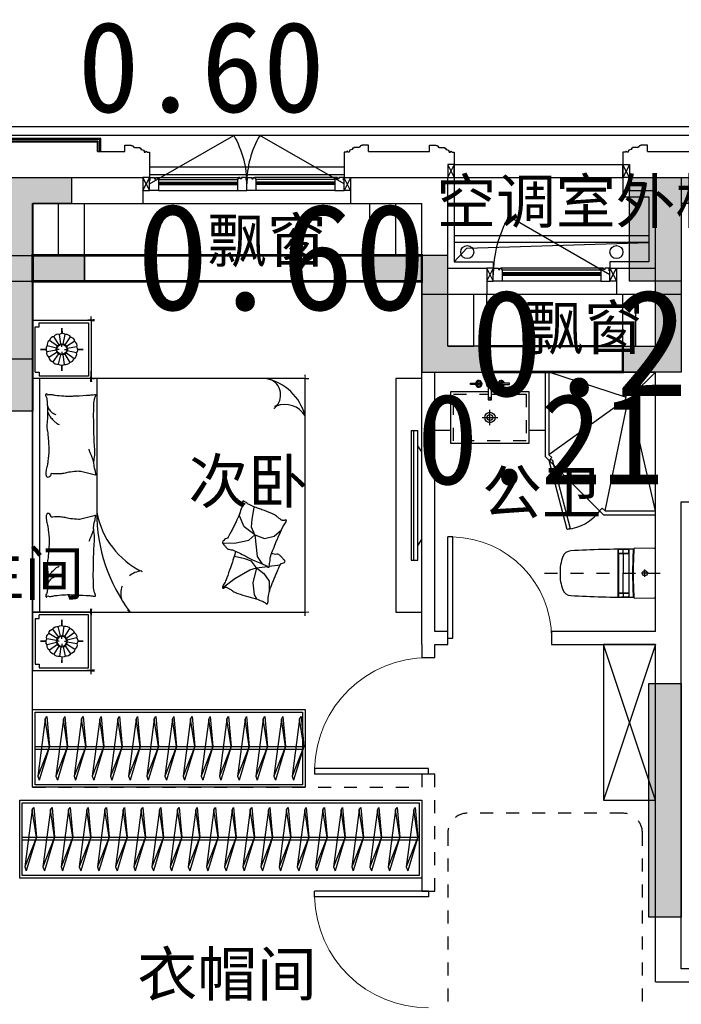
# Model space of a CAD drawing. Header units: millimetres. Extents: x 296296 to 297283, y 219875 to 220035.
# Tile 220 of 256: x 297158.07 to 297163.17, y 220009.91 to 220017.5. Entities that reach past the tile are written whole.
import ezdxf

# ---------------------------------------------------------------- set-up
doc = ezdxf.new("R2010")
doc.units = ezdxf.units.MM
for name, pattern in [('185洋房-边套（报建版）-旧规$0$DASH', [0.35, 0.25, -0.1]), ('185洋房-边套（报建版）-旧规$0$洋房户型$0$_DASH', [0.6, 0.4, -0.2]), ('185洋房-边套（报建版）-旧规$0$洋房户型$0$CONTINOUS', [0]), ('185洋房-边套（报建版）-旧规$0$洋房户型$0$DASH', [0.35, 0.25, -0.1]), ('185洋房-边套（报建版）-旧规$0$洋房户型$0$XU-140-SF-N1$0$DASH', [0.35, 0.25, -0.1]), ('CONTINOUS', [0])]:
    doc.linetypes.add(name, pattern=pattern)
doc.layers.add('$面积结果', color=7, linetype='Continuous')
doc.layers.add('面校面积', color=1, linetype='CONTINOUS', lineweight=0)
doc.layers.add('面积-基底-基底-1', color=11, linetype='Continuous', lineweight=0)
doc.styles.add('dw', font='simhei.ttf')
doc.styles.get("Standard").update_dxf_attribs({"font": 'arial.ttf'})

# ---------------------------------------------------------------- blocks, each defined once
blk = doc.blocks.new('wy53eu64i765i57i78i')
for points in [[(957174.9, 192758.4), (957174.9, 191458.4), (956724.9, 191458.4), (956724.9, 191658.4), (956974.9, 191658.4), (956974.9, 192958.4), (957574.9, 192958.4), (957574.9, 192758.4)], [(952174.9, 192158.4), (952174.9, 191558.4), (951774.9, 191558.4), (951774.9, 191758.4), (951974.9, 191758.4), (951974.9, 192358.4), (952574.9, 192358.4), (952574.9, 192158.4)], [(955174.9, 192158.4), (955174.9, 191458.4), (955674.9, 191458.4), (955674.9, 191658.4), (955374.9, 191658.4), (955374.9, 192358.4), (954774.9, 192358.4), (954774.9, 192158.4)]]:
    blk.add_hatch(color=253).paths.add_polyline_path(points)
blk.add_hatch(color=253).paths.add_polyline_path([(957174.9, 189058.4), (957174.9, 187258.4), (956924.9, 187258.4), (956924.9, 189058.4)], flags=0)
at = {"color": 253}
for points in [[(957174.9, 192758.4), (957174.9, 191458.4), (956724.9, 191458.4), (956724.9, 191658.4), (956974.9, 191658.4), (956974.9, 192958.4), (957574.9, 192958.4), (957574.9, 192758.4), (957174.9, 192758.4)], [(952174.9, 192158.4), (952174.9, 191558.4), (951774.9, 191558.4), (951774.9, 191758.4), (951974.9, 191758.4), (951974.9, 192358.4), (952574.9, 192358.4), (952574.9, 192158.4), (952174.9, 192158.4)], [(955174.9, 192158.4), (955174.9, 191458.4), (955674.9, 191458.4), (955674.9, 191658.4), (955374.9, 191658.4), (955374.9, 192358.4), (954774.9, 192358.4), (954774.9, 192158.4), (955174.9, 192158.4)], [(957174.9, 189058.4), (957174.9, 187258.4), (956924.9, 187258.4), (956924.9, 189058.4), (957174.9, 189058.4)]]:
    blk.add_lwpolyline(points, close=True, dxfattribs=at)
blk = doc.blocks.new('sayea5yuteaytuytrauyt')
h = blk.add_hatch()
h.set_pattern_fill('钢筋混凝土', color=253, scale=100)
h.set_pattern_definition([(45, (0, 0), (-176.776695, 176.776695), []), (50, (0, 0), (717.26018, -62.75213), [75, -825]), (355, (0, 0), (-138.75133, 752.19213), [60, -660]), (100.4514, (59.8, -5.2), (578.5094, 689.43954), [63.7402, -701.1421]), (46.1842, (0, 200), (1067.24105, -165.519), [112.5, -1237.5]), (96.6356, (88.9, 186.2), (934.6627, 974.1179), [95.6103, -1051.713]), (351.1842, (0, 200), (934.662, 974.1186), [90, -990]), (21, (100, 150), (596.90705, -402.6189), [75, -825]), (326, (100, 150), (243.31533, 725.15005), [60, -660]), (71.4514, (149.74, 116.45), (840.22263, 322.5305), [63.7402, -701.1421]), (37.5, (0, 0), (12.159855, 332.893854), [0, -652, 0, -670, 0, -662.5]), (7.5, (0, 0), (263.06954, 394.41171), [0, -382, 0, -637, 0, -252.5]), (327.5, (-223, 0), (533.822436, -22.55487), [0, -250, 0, -780, 0, -1035]), (317.5, (-323, 0), (583.18617, 100.10498), [0, -325, 0, -518, 0, -735])])
h.paths.add_polyline_path([(1007424.9, 89058.4), (1007424.9, 87258.4), (1007174.9, 87258.4), (1007174.9, 89058.4)])
h.paths.add_polyline_path([(1021574.9, 89058.4), (1021574.9, 87258.4), (1021324.9, 87258.4), (1021324.9, 89058.4)])
h.paths.add_polyline_path([(989374.9, 89058.4), (989374.9, 87258.4), (989124.9, 87258.4), (989124.9, 89058.4)])
h.paths.add_polyline_path([(1039624.9, 89058.4), (1039624.9, 87258.4), (1039374.9, 87258.4), (1039374.9, 89058.4)])
h.paths.add_polyline_path([(1014474.9, 87858.4), (1014474.9, 84858.4), (1014274.9, 84858.4), (1014274.9, 87858.4)])
h.paths.add_polyline_path([(1044574.9, 92958.4), (1044574.9, 91158.4), (1044374.9, 91158.4), (1044374.9, 92758.4), (1044074.9, 92758.4), (1044074.9, 92958.4)])
h.paths.add_polyline_path([(984374.9, 92758.4), (984374.9, 91158.4), (984174.9, 91158.4), (984174.9, 92958.4), (984674.9, 92958.4), (984674.9, 92758.4)])
h.paths.add_polyline_path([(1027974.9, 92758.4), (1027974.9, 91258.4), (1027774.9, 91258.4), (1027774.9, 92958.4), (1028324.9, 92958.4), (1028324.9, 92758.4)])
h.paths.add_polyline_path([(1000974.9, 92958.4), (1000974.9, 91258.4), (1000774.9, 91258.4), (1000774.9, 92758.4), (1000424.9, 92758.4), (1000424.9, 92958.4)])
h.paths.add_polyline_path([(1033174.9, 92958.4), (1033174.9, 91258.4), (1032974.9, 91258.4), (1032974.9, 92758.4), (1032624.9, 92758.4), (1032624.9, 92958.4)])
h.paths.add_polyline_path([(995774.9, 92758.4), (995774.9, 91258.4), (995574.9, 91258.4), (995574.9, 92958.4), (996124.9, 92958.4), (996124.9, 92758.4)])
h.paths.add_polyline_path([(1014874.9, 80258.4), (1014874.9, 80058.4), (1014274.9, 80058.4), (1014274.9, 81858.4), (1014474.9, 81858.4), (1014474.9, 80258.4)])
h.paths.add_polyline_path([(1046674.9, 92358.4), (1046674.9, 90658.4), (1046474.9, 90658.4), (1046474.9, 92158.4), (1046024.9, 92158.4), (1046024.9, 92358.4)])
h.paths.add_polyline_path([(982274.9, 92158.4), (982274.9, 90658.4), (982074.9, 90658.4), (982074.9, 92358.4), (982724.9, 92358.4), (982724.9, 92158.4)])
h.paths.add_polyline_path([(1042874.9, 80058.4), (1042874.9, 79458.4), (1042074.9, 79458.4), (1042074.9, 79658.4), (1042674.9, 79658.4), (1042674.9, 80258.4), (1043624.9, 80258.4), (1043624.9, 80058.4)])
h.paths.add_polyline_path([(1010674.9, 80058.4), (1010674.9, 79458.4), (1009874.9, 79458.4), (1009874.9, 79658.4), (1010474.9, 79658.4), (1010474.9, 80258.4), (1011424.9, 80258.4), (1011424.9, 80058.4)])
h.paths.add_polyline_path([(1018874.9, 79658.4), (1018874.9, 79458.4), (1018074.9, 79458.4), (1018074.9, 80058.4), (1017324.9, 80058.4), (1017324.9, 80258.4), (1018274.9, 80258.4), (1018274.9, 79658.4)])
h.paths.add_polyline_path([(986674.9, 79658.4), (986674.9, 79458.4), (985874.9, 79458.4), (985874.9, 80058.4), (985124.9, 80058.4), (985124.9, 80258.4), (986074.9, 80258.4), (986074.9, 79658.4)])
h.paths.add_polyline_path([(1016574.9, 92758.4), (1016574.9, 91158.4), (1016374.9, 91158.4), (1016374.9, 92158.4), (1016074.9, 92158.4), (1016074.9, 92358.4), (1016374.9, 92358.4), (1016374.9, 92958.4), (1016874.9, 92958.4), (1016874.9, 92758.4)])
h.paths.add_polyline_path([(1012374.9, 92158.4), (1012374.9, 91158.4), (1012174.9, 91158.4), (1012174.9, 92758.4), (1011874.9, 92758.4), (1011874.9, 92958.4), (1012374.9, 92958.4), (1012374.9, 92358.4), (1012674.9, 92358.4), (1012674.9, 92158.4)])
h.paths.add_polyline_path([(1031699.9, 87258.4), (1031699.9, 86658.4), (1029249.9, 86658.4), (1029249.9, 87258.4), (1029449.9, 87258.4), (1029449.9, 86858.4), (1031499.9, 86858.4), (1031499.9, 87258.4)])
h.paths.add_polyline_path([(999499.9, 87258.4), (999499.9, 86658.4), (997049.9, 86658.4), (997049.9, 87258.4), (997249.9, 87258.4), (997249.9, 86858.4), (999299.9, 86858.4), (999299.9, 87258.4)])
h.paths.add_polyline_path([(1029449.9, 89158.4), (1029449.9, 88743.4), (1029249.9, 88743.4), (1029249.9, 89358.4), (1031699.9, 89358.4), (1031699.9, 88743.4), (1031499.9, 88743.4), (1031499.9, 89158.4)])
h.paths.add_polyline_path([(999499.9, 89358.4), (999499.9, 88743.4), (999299.9, 88743.4), (999299.9, 89158.4), (997249.9, 89158.4), (997249.9, 88743.4), (997049.9, 88743.4), (997049.9, 89358.4)])
h.paths.add_polyline_path([(1026174.8, 92958.4), (1026174.8, 90058.4), (1025974.8, 90058.4), (1025974.8, 92758.4), (1025574.9, 92758.4), (1025574.9, 92958.4)])
h.paths.add_polyline_path([(1002774.9, 92758.4), (1002774.9, 90058.4), (1002574.9, 90058.4), (1002574.9, 92958.4), (1003174.9, 92958.4), (1003174.9, 92758.4)])
h.paths.add_polyline_path([(993974.9, 92958.4), (993974.9, 90058.4), (993774.9, 90058.4), (993774.9, 92758.4), (993374.9, 92758.4), (993374.9, 92958.4)])
h.paths.add_polyline_path([(1034974.9, 92758.4), (1034974.9, 90058.4), (1034774.9, 90058.4), (1034774.9, 92958.4), (1035374.9, 92958.4), (1035374.9, 92758.4)])
h.paths.add_polyline_path([(1046674.9, 83408.4), (1046674.9, 80058.4), (1046074.9, 80058.4), (1046074.9, 80258.4), (1046474.9, 80258.4), (1046474.9, 83408.4)])
h.paths.add_polyline_path([(982674.9, 80258.4), (982674.9, 80058.4), (982074.9, 80058.4), (982074.9, 83408.4), (982274.9, 83408.4), (982274.9, 80258.4)])
h.paths.add_polyline_path([(1001674.9, 89358.4), (1001674.9, 86658.4), (1001474.9, 86658.4), (1001474.9, 89158.4), (1000774.9, 89158.4), (1000774.9, 89358.4)])
h.paths.add_polyline_path([(1027274.9, 89158.4), (1027274.9, 86658.4), (1027074.9, 86658.4), (1027074.9, 89358.4), (1027974.9, 89358.4), (1027974.9, 89158.4)])
h.paths.add_polyline_path([(995074.9, 89158.4), (995074.9, 86658.4), (994874.9, 86658.4), (994874.9, 89358.4), (995774.9, 89358.4), (995774.9, 89158.4)])
h.paths.add_polyline_path([(1033874.9, 89358.4), (1033874.9, 86658.4), (1033674.9, 86658.4), (1033674.9, 89158.4), (1032974.9, 89158.4), (1032974.9, 89358.4)])
h.paths.add_polyline_path([(989374.9, 92958.4), (989374.9, 92158.4), (988974.9, 92158.4), (988974.9, 92958.4)])
h.paths.add_polyline_path([(1007574.9, 92958.4), (1007574.9, 92158.4), (1007174.9, 92158.4), (1007174.9, 92958.4)])
h.paths.add_polyline_path([(995074.9, 79658.4), (995074.9, 79258.4), (994374.9, 79258.4), (994374.9, 79658.4)])
h.paths.add_polyline_path([(1002174.9, 79658.4), (1002174.9, 79258.4), (1001474.9, 79258.4), (1001474.9, 79658.4)])
h.paths.add_polyline_path([(1027274.9, 79658.4), (1027274.9, 79258.4), (1026574.9, 79258.4), (1026574.9, 79658.4)])
h.paths.add_polyline_path([(1034374.9, 79658.4), (1034374.9, 79258.4), (1033674.9, 79258.4), (1033674.9, 79658.4)])
h.paths.add_polyline_path([(1039774.9, 92958.4), (1039774.9, 92158.4), (1039374.9, 92158.4), (1039374.9, 92958.4)])
h.paths.add_polyline_path([(1021574.9, 92958.4), (1021574.9, 92158.4), (1021174.9, 92158.4), (1021174.9, 92958.4)])
at = {"color": 253}
for points in [[(984374.9, 92758.4), (984374.9, 91158.4), (984174.9, 91158.4), (984174.9, 92958.4), (984674.9, 92958.4), (984674.9, 92758.4), (984374.9, 92758.4)], [(989374.9, 92958.4), (989374.9, 92158.4), (988974.9, 92158.4), (988974.9, 92958.4), (989374.9, 92958.4)], [(989374.9, 89058.4), (989374.9, 87258.4), (989124.9, 87258.4), (989124.9, 89058.4), (989374.9, 89058.4)]]:
    blk.add_lwpolyline(points, close=True, dxfattribs=at)
blk = doc.blocks.new('4uyh5uj6kj67j75rykjtuk7tsik76ykj')
at = {"color": 253}
for s, p in [('空调室外机搁板', (812487.6, 434606.4)), ('飘窗', (810721, 434306)), ('飘窗', (813164.5, 433632.5)), ('次卧', (810575.5, 432449)), ('公卫', (812839.5, 432366.1)), ('主卫生间', (807931, 431740)), ('衣帽间', (810183, 428650))]:
    blk.add_text(s, height=337.59, dxfattribs=at).set_placement(p)
blk = doc.blocks.new('185洋房-边套（报建版）-旧规$0$洋房户型$0$11A$C643C1FD2')
at = {"color": 253}
for points in [[(28, 342.7, -0.263368), (0.1, 361.5, -0.494818), (9.2, 380.2, -0.049225), (26.9, 382, -0.036831), (50.5, 380.2, -0.031893), (88.5, 372.1, 0.035782), (122.4, 365.1, 0.032941), (212.1, 359.2, 0.026564), (323.3, 365.1, 0.017905), (360.8, 370.4, -0.033397), (381, 372.7, -0.03204), (418.1, 372, 0.018442), (482.4, 368.9, 0.010837), (547.2, 369.7, 0.014624), (595.1, 372.7, 0.111249), (617.7, 380, -0.153708), (634.6, 384, -0.076444), (642, 382.2, -0.215512), (643.9, 380.2, -0.585858), (641.3, 377.2, 0.363489), (636.4, 374.6, 0.191716), (636.4, 363, -0.129675), (638.3, 346.4, -0.01735), (635.3, 329.6, 0.019326), (632.7, 314.5, 0.018818), (626.1, 246.1, 0.021828), (625.2, 186.9, 0.006204), (626.5, 153.1, 0.001963), (632.7, 46.2, 0.028341), (636.9, 10, -0.117014), (636.4, 1.1, -0.36606), (635, 0.2, -0.03973), (621.4, 3, -0.048309), (607.7, 8.5, 0.062981), (597, 12.4, 0.04058), (573.6, 15.8, 0.014345), (506.9, 18, 0.005484), (381.4, 17.3, 0.007153), (285.3, 14.3, 0.008762), (242.7, 11.6, -0.008153), (197, 8.6, -0.06251), (139.9, 13, 0.078669), (94.3, 15.1, 0.047825), (71.9, 10.4, -0.034494), (41.1, 3, -0.023571), (15.8, 0, -0.510228), (14.9, 1.1), (22.4, 31.2), (43, 113.7, 0.073041), (45, 133.3, 0.023305), (39.3, 194.4, 0.018299), (35.2, 217.3, -0.01097), (27.9, 255.3, -0.042281), (24.9, 289.6, -0.027201), (27.9, 343)], [(501.9, 368.9, 0.027842), (478.1, 358.3, 0.048685), (465.5, 350.2, 0.023666), (437.6, 325.8, 0.031223), (418.6, 305.1, 0.046801), (413.5, 297.5, 0.023191), (405.5, 280.7)], [(583.8, 374.6, 0.088153), (549.3, 371, 0.088153), (518.1, 355.8, 0.077547), (496.5, 334.2, 0.077547), (482.4, 307)], [(118.4, 15.8, 0.009729), (145.7, 24.8, 0.009729), (172.6, 34.9, 0.007971), (194.3, 44, 0.007971), (215.8, 53.7)]]:
    blk.add_lwpolyline(points, format="xyb", dxfattribs=at)
blk = doc.blocks.new('185洋房-边套（报建版）-旧规$0$洋房户型$0$11A$C5A527934')
at = {"color": 253}
for p, q in [((122.8, 492.3), (194, 398.8)), ((469.1, 493.2), (467.3, 399.6)), ((194, 398.8), (261.6, 281.4)), ((347, 320.5), (364.8, 400.5)), ((467.3, 399.6), (490.5, 289.8)), ((329.2, 269), (347, 320.5)), ((530.8, 243.4), (592.7, 326.9)), ((592.7, 326.9), (677.8, 361)), ((677.8, 361), (699.5, 357.9)), ((69.5, 247.7), (37.1, 229.6)), ((162, 260.1), (69.5, 247.7)), ((277.7, 231.7), (162, 260.1)), ((277.7, 231.7), (233.2, 174.8)), ((261.6, 281.4), (277.7, 231.7)), ((277.7, 231.7), (329.2, 269)), ((277.7, 231.7), (288.3, 147)), ((530.8, 243.4), (363.6, 226.4)), ((490.5, 289.8), (530.8, 243.4)), ((530.8, 243.4), (502.9, 169.1)), ((530.8, 243.4), (591.1, 268.1)), ((591.1, 268.1), (653.1, 265)), ((653.1, 265), (741.3, 249.6)), ((741.3, 249.6), (744.3, 243.8)), ((233.2, 174.8), (174.5, 132.1)), ((318.7, 193.9), (307.8, 186.1)), ((363.6, 226.4), (318.7, 193.9)), ((502.9, 169.1), (521.5, 94.8)), ((174.5, 132.1), (90.9, 132.1)), ((289.9, 133.7), (300.6, 48.6)), ((521.5, 94.8), (569.7, 38.5))]:
    blk.add_line(p, q, dxfattribs=at)
blk.add_lwpolyline([(405, 391.5, -0.025626), (394.6, 394, -0.0108), (278.2, 431.5, -0.00456), (199.4, 459.6, -0.01125), (167.9, 471.9, -0.069394), (150.9, 482, 0.079756), (136, 490.4, 0.106399), (122.8, 492.3, 0.328642), (119.2, 489.3, 0.299547), (121.3, 483.4, -0.189917), (126.3, 475.5, -0.033518), (127.3, 466.2, -0.075627), (126.9, 462.1, -0.053489), (124.2, 455.1, -0.017838), (113.3, 435.3, -0.038394), (97.8, 413.4, 0.059529), (88.5, 398.9, 0.035943), (79, 375.3, 0.011245), (55.9, 297.6, 0.006203), (46.6, 262, -0.010783), (41.1, 241.6, -0.019485), (37.1, 229.6, -0.005062), (19.4, 184.4, -0.101392), (4.4, 161.7, 0.223768), (0, 149.6, 0.25558), (2.8, 145.5, 0.081563), (16.9, 140.9, 0.071805), (32.3, 140.8, -0.069985), (48.1, 140.7, -0.03546), (101.7, 129, -0.029432), (163.8, 106.8, -0.001554), (193.8, 93.8, 0.00152), (224.5, 80.6, 0.004735), (256.2, 67.5, -0.00382), (295.6, 51.2, -0.296001), (315.3, 22.1, 0.649774), (334.6, 14, 0.02319), (338.7, 18.2, -0.0288), (342, 21.5, -0.005727), (347.9, 26.7, 0.004358), (355.7, 33.5, 0.027528), (371, 48.7, 0.046214), (378.7, 59, 0.194121), (381.2, 74, -0.133719), (382.3, 95.6, -0.005779), (389, 115.4, -0.008882)], format="xyb", dxfattribs=at)
blk.add_lwpolyline([(770.3, 299.1, 0.101392), (787, 320.6, -0.223768), (792.3, 332.3, -0.25558), (789.8, 336.7, -0.081563), (776.1, 342.3, -0.071805), (760.8, 343.6, 0.069985), (745, 344.9, 0.03546), (692.5, 360.6, 0.029432), (632.3, 387.6, 0.001554), (603.3, 402.8, -0.00152), (573.8, 418.3, -0.004735), (543.1, 433.8, 0.00382), (505.1, 453.1, 0.296001), (487.7, 483.6, 0.265444), (469.1, 493.2, -0.02319), (464.7, 489.3, 0.0288), (461.2, 486.3, 0.005727), (454.9, 481.5, -0.004358), (446.6, 475.3, -0.027528), (430.1, 461.4, -0.046214), (421.7, 451.7, -0.194121), (418, 436.9, 0.133719), (415.3, 415.4, 0.011505), (398.6, 377.3, 0.008882), (374.9, 328.9, 0.012426), (341.4, 267.4, -0.033612), (330, 244.1), (309.3, 193.4), (293.3, 154.3, 0.224341), (280.3, 142.3, -0.722772), (280.1, 134.4, -0.103513), (283.5, 133.9, 0.053465), (290, 133.7, 0.030109), (310.7, 129.5, -0.031436), (330.6, 125.5, -0.05324), (344.2, 125.2, 0.05518), (357.4, 124.8, 0.056271), (380.1, 118.8, 0.0108), (493.3, 72.6, 0.00456), (569.7, 38.5, 0.01125), (600.2, 23.8, 0.069394), (616.3, 12.5, -0.079756), (630.6, 2.9, -0.106399), (643.6, 0, -0.328642), (647.5, 2.8, -0.299547), (645.8, 8.8, 0.189917), (641.5, 17.1, 0.033518), (641.1, 26.4, 0.075627), (641.8, 30.4, 0.053489), (645, 37.3, 0.017838), (657.4, 56.2, 0.038394), (674.5, 76.8, -0.059529), (685, 90.5, -0.035943), (696.3, 113.3, -0.011245), (725.3, 189, -0.006203), (737.2, 223.8, 0.010783), (744.3, 243.8, 0.019485), (749.2, 255.4, 0.005062)], format="xyb", close=True, dxfattribs=at)
blk = doc.blocks.new('185洋房-边套（报建版）-旧规$0$洋房户型$0$11cdx床头灯2.0')
at = {"color": 253}
for p, q in [((0, 122), (0, 164.8)), ((-22.4, 36.6), (-61.2, 100)), ((-6.7, 42.3), (-18.3, 115.8)), ((10, 41.7), (27.5, 114)), ((25.2, 34.7), (69, 94.8)), ((-122, 0), (-164.8, 0)), ((-41.7, 10), (-114, 27.5)), ((-34.7, 25.2), (-94.8, 69)), ((-19.5, 0), (-38.2, 0)), ((0, 19.5), (0, 38.2)), ((19.5, 0), (38.2, 0)), ((36.6, 22.4), (100, 61.2)), ((42.3, 6.7), (115.8, 18.3)), ((122, 0), (164.8, 0)), ((-42.3, -6.7), (-115.8, -18.3)), ((-36.6, -22.4), (-100, -61.2)), ((-25.2, -34.7), (-69, -94.8)), ((-27.3, -114.1), (-10, -41.7)), ((0, -19.5), (0, -38.2)), ((18.7, -113.9), (7, -42.3)), ((62.6, -99.2), (22.9, -36.2)), ((34.7, -25.2), (96, -67.3)), ((41.7, -10), (114.4, -25.8)), ((0, -122), (0, -164.8))]:
    blk.add_line(p, q, dxfattribs=at)
for points in [[(0, 164.8), (0, 122)], [(-164.8, 0), (-122, 0)], [(164.8, 0), (122.1, -1.7)], [(0, -164.8), (0, -122)]]:
    blk.add_lwpolyline(points, dxfattribs=at)
for radius in [42.9, 38.2]:
    blk.add_circle((0, 0), radius, dxfattribs=at)
for centre, start, end in [((-55.7, 60.3), 97.98094, 167.5445), ((-28.3, 77.1), 75.48094, 145.0445), ((3.3, 82), 52.98094, 122.5445), ((34.5, 74.5), 30.48094, 100.0445), ((60.3, 55.7), 7.98094, 77.5445), ((-82, 3.3), 142.98094, 212.5445), ((-74.5, 34.5), 120.48094, 190.0445), ((77.1, 28.3), 345.48094, 55.0445), ((82, -3.3), 322.98094, 32.5445), ((-77.1, -28.3), 165.48094, 235.0445), ((-60.3, -55.7), 187.98094, 257.5445), ((55.7, -60.3), 277.98094, 347.5445), ((74.5, -34.5), 300.48094, 10.0445), ((-34.5, -74.5), 210.48094, 280.0445), ((-3.3, -82), 232.98094, 302.5445), ((28.3, -77.1), 255.48094, 325.0445)]:
    blk.add_arc(centre, 40.1, start, end, dxfattribs=at)
blk = doc.blocks.new('*U1093')
at = {"color": 253}
for p, q in [((-900, 0), (-1350, 0)), ((-1350, 0), (-1350, -450)), ((-1350, 0), (1350, 0)), ((900, 0), (-900, 0)), ((-900, 0), (-900, -2100)), ((-900, -450), (-900, 0)), ((900, -2100), (900, 0)), ((900, -450), (900, 0)), ((900, 0), (1350, 0)), ((1350, 0), (1350, -450)), ((-1330, -50), (-1330, -430)), ((-920, -430), (-920, -50)), ((900, -52.4), (-900, -52.4)), ((920, -430), (920, -50)), ((1330, -50), (1330, -430)), ((-1350, -450), (-900, -450)), ((-1330, -430), (-920, -430)), ((1350, -450), (900, -450)), ((1330, -430), (920, -430)), ((-900, -2100), (900, -2100))]:
    blk.add_line(p, q, dxfattribs=at)
at = {"color": 253, "linetype": '185洋房-边套（报建版）-旧规$0$洋房户型$0$CONTINOUS', "ltscale": 2.5}
blk.add_line((900, -494.1), (-129.6, -493.7), dxfattribs=at)
at = {"color": 253}
for points in [[(-1300, -20), (-1300, -50), (-1330, -50)], [(-950, -20), (-1300, -20)], [(-950, -20), (-950, -50), (-920, -50)], [(950, -20), (950, -50), (920, -50)], [(950, -20), (1300, -20)], [(1300, -20), (1300, -50), (1330, -50)]]:
    blk.add_lwpolyline(points, dxfattribs=at)
for points in [[(-1350, -332.6, 0, 18, 0), (-1350, -478.5, 10, 10, 0)], [(-900, -349.7, 0, 10, 0), (-900, -477.7, 10, 10, 0)], [(900, -349.7, 0, 10, 0), (900, -477.7, 10, 10, 0)], [(1350, -332.6, 0, 18, 0), (1350, -478.5, 10, 10, 0)], [(-1380.6, -450, 10, 0, 0), (-1202.9, -450, 10, 10, 0)], [(-873.3, -450, 18, 0, 0), (-1032.5, -450, 10, 10, 0)], [(873.3, -450, 18, 0, 0), (1032.5, -450, 10, 10, 0)], [(1380.6, -450, 10, 0, 0), (1202.9, -450, 10, 10, 0)], [(668.5, -1859, 10, 0, 0.374242), (834.4, -1895.4, 10, 10, -2.21586)], [(686.1, -1863.7, 10, 0, -0.177019), (693.3, -1995.7, 10, 10, 2.21586)], [(900, -1958.5, 0, 10, 0), (900, -2130, 10, 10, 0)], [(-900, -2005.4, 0, 10, 0), (-900, -2130, 10, 10, 0)], [(-658.3, -2100, 0, 10, 0), (-930, -2100, 10, 10, 0)], [(775.4, -2100, 0, 10, 0), (930, -2100, 10, 10, 0)]]:
    blk.add_lwpolyline(points, format="xyseb", dxfattribs=at)
at = {"color": 253, "linetype": '185洋房-边套（报建版）-旧规$0$洋房户型$0$CONTINOUS', "ltscale": 2.5}
for centre, radius, start, end in [((-128.9, -1775.7), 1282, 90.03486, 126.97703), ((-10.6, -1124.5), 642, 100.68461, 154.07892), ((515.9, -1720.7), 391.6, 284.35656, 348.69827), ((773.9, -1781.8), 129.7, 228.54501, 346.43867), ((519.2, -1944.9), 181.3, 301.18333, 22.20619)]:
    blk.add_arc(centre, radius, start, end, dxfattribs=at)
at = {"color": 253, "linetype": '185洋房-边套（报建版）-旧规$0$洋房户型$0$XU-140-SF-N1$0$DASH', "ltscale": 2.5}
blk.add_arc((-757.9, -855.2), 175.9, 5.18841, 143.87868, dxfattribs=at)
at = {"color": 253, "xscale": -1}
for name, p in [('185洋房-边套（报建版）-旧规$0$洋房户型$0$11cdx床头灯2.0', (-1125, -225)), ('185洋房-边套（报建版）-旧规$0$洋房户型$0$11A$C643C1FD2', (-140.3, -485.7))]:
    blk.add_blockref(name, p, dxfattribs=at)
at = {"color": 253}
for name, p in [('185洋房-边套（报建版）-旧规$0$洋房户型$0$11cdx床头灯2.0', (1125, -225)), ('185洋房-边套（报建版）-旧规$0$洋房户型$0$11A$C643C1FD2', (140.3, -485.7)), ('185洋房-边套（报建版）-旧规$0$洋房户型$0$11A$C5A527934', (-835.6, -1956.2))]:
    blk.add_blockref(name, p, dxfattribs=at)
blk = doc.blocks.new('185洋房-边套（报建版）-旧规$0$洋房户型$0$11A$C17570B11')
at = {"color": 253}
for p, q in [((0, 0), (-211, -32.5)), ((0, 0), (228.5, -89.9)), ((-211, -32.5), (-229.8, -20.5)), ((-211, -32.5), (228.5, -89.9)), ((228.5, -89.9), (259.1, -78.9))]:
    blk.add_line(p, q, dxfattribs=at)
blk.add_lwpolyline([(-229.8, -20.5), (0, 0), (259.1, -78.9)], dxfattribs=at)
blk = doc.blocks.new('*U1094')
at = {"color": 253}
for points in [[(50, 0), (2150, 0), (2150, -600), (50, -600)], [(70, -20), (2130, -20), (2130, -580), (70, -580)]]:
    blk.add_lwpolyline(points, close=True, dxfattribs=at)
for points in [[(70, -285.3), (2130, -285.3)], [(70, -305.3), (2130, -305.3)]]:
    blk.add_lwpolyline(points, dxfattribs=at)
at = {"color": 253, "rotation": 270}
for p in [(179.6, -285.1), (319.6, -285.1), (459.6, -285.1), (599.6, -285.1), (739.6, -285.1), (879.6, -285.1), (1019.6, -285.1), (1159.6, -285.1), (1299.6, -285.1), (1439.6, -285.1), (1579.6, -285.1), (1719.6, -285.1), (1859.6, -285.1), (1999.6, -285.1), (2139.6, -285.1)]:
    blk.add_blockref('185洋房-边套（报建版）-旧规$0$洋房户型$0$11A$C17570B11', p, dxfattribs=at)
blk = doc.blocks.new('*U1118')
at = {"color": 253}
for points in [[(1400, 0), (4500, 0), (4500, -600), (1400, -600)], [(1420, -20), (4480, -20), (4480, -580), (1420, -580)]]:
    blk.add_lwpolyline(points, close=True, dxfattribs=at)
for points in [[(1420, -285.3), (4480, -285.3)], [(1420, -305.3), (4480, -305.3)]]:
    blk.add_lwpolyline(points, dxfattribs=at)
at = {"color": 253, "rotation": 270}
for p in [(1529.6, -285.1), (1669.6, -285.1), (1809.6, -285.1), (1949.6, -285.1), (2089.6, -285.1), (2229.6, -285.1), (2369.6, -285.1), (2509.6, -285.1), (2649.6, -285.1), (2789.6, -285.1), (2929.6, -285.1), (3069.6, -285.1), (3209.6, -285.1), (3349.6, -285.1), (3489.6, -285.1), (3629.6, -285.1), (3769.6, -285.1), (3909.6, -285.1), (4049.6, -285.1), (4189.6, -285.1), (4329.6, -285.1), (4469.6, -285.1)]:
    blk.add_blockref('185洋房-边套（报建版）-旧规$0$洋房户型$0$11A$C17570B11', p, dxfattribs=at)
blk = doc.blocks.new('*U1119')
at = {"color": 253}
for p, q in [((600, 150), (-600, 150)), ((-600, 150), (-600, -250)), ((-600, 150), (600, -250)), ((600, 150), (-600, -250)), ((600, -250), (600, 150)), ((-600, -250), (600, -250))]:
    blk.add_line(p, q, dxfattribs=at)
blk = doc.blocks.new('*U1122')
at = {"color": 253}
for p, q in [((850, 0), (0, 0)), ((0, -1100), (0, 0)), ((0, 0), (178.8, -178.8)), ((229, -192.5), (820, 0)), ((820, 0), (820, -637.6)), ((850, 0), (850, -650)), ((387.6, -1070), (212, -227.5)), ((227.5, -212), (820, -637.6)), ((0, -1070), (192.5, -229)), ((850, -650), (400, -1100)), ((820, -637.6), (798.2, -659.3)), ((798.2, -659.3), (819.5, -680.5)), ((409.3, -1048.2), (387.6, -1070)), ((409.3, -1048.2), (430.5, -1069.5)), ((387.6, -1070), (0, -1070)), ((400, -1100), (0, -1100))]:
    blk.add_line(p, q, dxfattribs=at)
blk.add_lwpolyline([(680.4, -1212.7), (819.5, -680.5), (794.9, -674.1), (655.9, -1206.3)], close=True, dxfattribs=at)
blk.add_circle((200, -200), 30, dxfattribs=at)
blk.add_arc((711, -869.7), 344.4, 215.45977, 264.8972, dxfattribs=at)
blk = doc.blocks.new('*U1125')
at = {"color": 253}
for p, q in [((424.5, -409.9), (424.5, -289.9)), ((364.5, -349.9), (484.5, -349.9))]:
    blk.add_line(p, q, dxfattribs=at)
for points in [[(124.5, -450), (0, -450), (0, 0), (850, 0), (850, -450), (724.5, -450)], [(438, -149.9), (724.5, -149.9), (724.5, -549.9), (124.5, -549.9), (124.5, -149.9), (410.1, -149.9)]]:
    blk.add_lwpolyline(points, dxfattribs=at)
for points in [[(276.2, -84.4), (345.1, -84.4), (345.1, -96.7), (276.2, -96.7)], [(438, -213.3), (438, -78.4), (410.1, -78.4), (410.1, -213.3)], [(574.4, -84.4), (505.4, -84.4), (505.4, -96.7), (574.4, -96.7)]]:
    blk.add_lwpolyline(points, close=True, dxfattribs=at)
at = {"color": 253, "linetype": '185洋房-边套（报建版）-旧规$0$洋房户型$0$DASH', "ltscale": 0.2}
blk.add_lwpolyline([(438, -169.9), (704.5, -169.9), (704.5, -529.9), (144.5, -529.9), (144.5, -169.9), (410.1, -169.9)], dxfattribs=at)
at = {"color": 253}
for centre, radius in [((339, -90.5), 6.17), ((511.6, -90.5), 6.17), ((424.6, -201.3), 7.98), ((424.5, -349.9), 40), ((424.5, -349.9), 22.5)]:
    blk.add_circle(centre, radius, dxfattribs=at)
for centre, radius, start, end in [((339, -90.5), 25.4, 194.04861, 165.95139), ((339, -90.5), 16.6, 201.79862, 158.20138), ((424.3, -88.5), 29.3, 297.98036, 241.03654), ((424.3, -88.5), 23.8, 305.27895, 233.40712), ((511.6, -90.5), 25.4, 14.04861, 345.95139), ((511.6, -90.5), 16.6, 21.79862, 338.20138)]:
    blk.add_arc(centre, radius, start, end, dxfattribs=at)
blk = doc.blocks.new('185洋房-边套（报建版）-旧规$0$洋房户型$0$13c')
at = {"color": 253, "linetype": '185洋房-边套（报建版）-旧规$0$洋房户型$0$DASH'}
for p, q in [((89521.2, 114521), (89521.2, 115411.4)), ((89548.8, 115294.1), (89493.5, 115294.1)), ((89548.8, 115294.1), (89493.5, 115294.1))]:
    blk.add_line(p, q, dxfattribs=at)
at = {"color": 253}
for p, q in [((89521.2, 115321.8), (89521.2, 115266.5)), ((89706, 115173.6), (89335.9, 115173.6)), ((89366.1, 115126.9), (89339.8, 115126.9)), ((89364.8, 115169), (89342.8, 115169)), ((89367.8, 115094.3), (89367.8, 115166)), ((89369.9, 115094.3), (89369.9, 115166)), ((89372.1, 115126.9), (89521.4, 115126.9)), ((89372.9, 115169), (89669.5, 115169)), ((89670.3, 115126.9), (89521, 115126.9)), ((89672.5, 115094.3), (89672.5, 115166)), ((89674.6, 115094.3), (89674.6, 115166)), ((89676.3, 115126.9), (89702.6, 115126.9)), ((89677.6, 115169), (89699.6, 115169)), ((89364.8, 115091.3), (89340.9, 115091.3)), ((89701.5, 115088.8), (89340.9, 115088.8)), ((89372.9, 115091.3), (89669.5, 115091.3)), ((89677.6, 115091.3), (89701.5, 115091.3)), ((89521.2, 114639.6), (89521.2, 114639.6))]:
    blk.add_line(p, q, dxfattribs=at)
at = {"color": 253, "elevation": 0}
blk.add_lwpolyline([(89338.1, 115374.6, 0.40958), (89331.1, 115367.7), (89328.7, 115216.4, 0.340858), (89333.9, 115209.5, -0.338866), (89336.1, 115206.6, 0.016661), (89349, 114721.8, 0.297651), (89392.4, 114662.3, 0.100336), (89521.2, 114639.6, 0.100336), (89650, 114662.3, 0.297651), (89693.3, 114721.8, 0.016103), (89705.8, 115206.4, -0.353394), (89708.2, 115209.4, 0.356819), (89713.7, 115216.4), (89711.3, 115367.7, 0.409594), (89704.3, 115374.6)], format="xyb", close=True, dxfattribs=at)
at = {"color": 253}
blk.add_circle((89521.2, 115294.1), 20, dxfattribs=at)
for centre, radius, start, end in [((89518.9, 118504.5), 3305.4, 266.82925, 270.04022), ((89518.9, 118509.5), 3305.4, 266.82985, 270.04022), ((89523.6, 118512.5), 3308.4, 269.95843, 273.15705), ((89523.6, 118507.6), 3308.4, 269.95843, 273.15762), ((94520.5, 114992.6), 5183.6, 178.08199, 178.90255), ((89342.8, 115166), 3, 90, 178.08199), ((89364.8, 115166), 3, 0, 90), ((89372.9, 115166), 3, 90, 180), ((89669.5, 115166), 3, 359.9972, 89.9972), ((89677.6, 115166), 3, 89.9972, 179.9972), ((89699.6, 115166), 3, 1.91521, 89.9972), ((84521.9, 114992.9), 5183.6, 1.09465, 1.91521), ((89340.9, 115094.3), 3, 178.87567, 270), ((89340.9, 115091.8), 3, 178.90255, 269.99831), ((89364.8, 115094.3), 3, 270, 0), ((89372.9, 115094.3), 3, 180, 270), ((89669.5, 115094.3), 3, 269.9972, 359.9972), ((89677.6, 115094.3), 3, 179.9972, 269.9972), ((89701.5, 115094.3), 3, 269.9972, 1.12153), ((89701.5, 115091.8), 3, 269.99889, 1.09465)]:
    blk.add_arc(centre, radius, start, end, dxfattribs=at)
blk = doc.blocks.new('*U1133')
at = {"color": 253}
for p, q in [((81.7, 1227.3), (31.1, 1227.3)), ((31.1, 1110), (31.1, 1227.3)), ((64.7, 1227.3), (64.7, 227.3)), ((81.7, 1227.3), (81.7, 227.3)), ((0, 1063.1), (31.1, 1110)), ((0, 391.5), (0, 1063.1)), ((31.1, 344.6), (31.1, 1110)), ((0, 391.5), (31.1, 344.6)), ((31.1, 227.3), (31.1, 344.6)), ((81.7, 227.3), (31.1, 227.3))]:
    blk.add_line(p, q, dxfattribs=at)
blk.add_lwpolyline([(200, -172.7), (0, -172.7), (0, 1627.3), (200, 1627.3)], close=True, dxfattribs=at)
blk = doc.blocks.new('185洋房-边套（报建版）-旧规$0$洋房户型$0$$DorLib2D$00000001')
at = {"color": 253}
for p, q in [((0.45, 0.975), (0.5, 0.975)), ((0.45, 0), (0.45, 0.975)), ((0.5, 0), (0.5, 0.975)), ((0.5, 0), (0.45, 0))]:
    blk.add_line(p, q, dxfattribs=at)
at = {"color": 253, "lineweight": 13}
blk.add_arc((0.475, 0), 0.975, 91.46928, 180, dxfattribs=at)
blk = doc.blocks.new('185洋房-边套（报建版）-旧规')
at = {"color": 253, "linetype": 'Continuous'}
for p, q in [((2400, 12800), (2400, 13200)), ((2400, 13200), (2600, 13200)), ((2600, 12600), (2600, 13200)), ((4800, 12600), (4800, 13200)), ((4800, 13200), (5000, 13200)), ((5000, 12800), (5000, 13200)), ((2200, 12800), (2400, 12800)), ((2200, 12800), (2200, 12600)), ((5000, 12800), (5200, 12800)), ((5200, 12800), (5200, 12600)), ((2000, 12600), (2200, 12600)), ((2200, 12600), (2600, 12600)), ((2200, 12100), (2200, 12600)), ((4800, 12600), (5200, 12600)), ((5200, 12000), (5200, 12500)), ((5200, 12500), (5400, 12500)), ((5400, 12100), (5400, 12500)), ((5600, 12100), (5600, 12500)), ((5600, 12500), (5700, 12500)), ((5700, 11900), (5700, 12500)), ((6750, 11900), (6750, 12500)), ((6750, 12500), (6850, 12500)), ((6850, 12100), (6850, 12500)), ((7000, 12100), (7000, 12500)), ((7000, 12500), (7200, 12500)), ((2200, 8700), (2200, 12100)), ((5400, 12100), (5600, 12100)), ((6850, 12100), (7000, 12100)), ((5200, 11900), (5200, 12000)), ((5200, 9800), (5200, 11900)), ((5300, 9900), (5300, 11900)), ((5300, 11900), (5400, 11900)), ((5400, 11900), (5700, 11900)), ((5400, 11900), (5400, 11900)), ((6750, 11900), (7000, 11900)), ((7000, 11000), (7000, 11900)), ((7000, 9900), (7000, 11000)), ((5400, 9900), (5300, 9900)), ((5400, 9800), (5400, 9900)), ((7000, 9900), (6200, 9900)), ((6200, 9900), (6200, 9800)), ((5300, 9800), (5400, 9800)), ((6200, 9800), (7000, 9800)), ((7000, 7200), (7000, 9800)), ((7000, 7200), (10000, 7200))]:
    blk.add_line(p, q, dxfattribs=at)
at = {"color": 253, "linetype": '185洋房-边套（报建版）-旧规$0$DASH'}
for p, q in [((5200, 9800), (5200, 9700)), ((5300, 9700), (5300, 9800)), ((5200, 9700), (5300, 9700)), ((5300, 8800), (5200, 8800)), ((5200, 8800), (5200, 8700)), ((5300, 8700), (5300, 8800)), ((2200, 8700), (5200, 8700)), ((5300, 7900), (5300, 8700)), ((2100, 8600), (5200, 8600)), ((5200, 8600), (5200, 7900)), ((5200, 7900), (5300, 7900))]:
    blk.add_line(p, q, dxfattribs=at)
at = {"color": 253}
for points in [[(5450, 13400), (5450, 12750), (5750, 12750), (5750, 12700)], [(6750, 13400), (6750, 13250), (6950, 13250), (6950, 12750), (6650, 12750), (6650, 12700)], [(6950, 12950), (5450, 12950)], [(5450, 12750), (5546.2, 12854.2), (6950, 12900)], [(6950, 12900), (5450, 12900)], [(4800, 12600), (2600, 12600)], [(5500, 11900), (6800, 11900)]]:
    blk.add_lwpolyline(points, dxfattribs=at)
blk.add_lwpolyline([(9900, 7900), (9900, 7300), (7200, 7300), (7200, 10900), (7800, 10900), (7800, 7900)], close=True, dxfattribs=at)
at = {"color": 253, "linetype": '185洋房-边套（报建版）-旧规$0$洋房户型$0$_DASH', "ltscale": 0.5}
blk.add_lwpolyline([(6900, 6250), (6900, 8350, 0.414214), (6750, 8500), (5550, 8500, 0.414214), (5400, 8350), (5400, 6250, 0.414214), (5550, 6100), (6750, 6100, 0.414214)], format="xyb", close=True, dxfattribs=at)
at = {"color": 253}
for centre in [(5550, 12825), (6700, 12825)]:
    blk.add_circle(centre, 50, dxfattribs=at)
for name, p, rotation in [('*U1093', (2200, 10950), 90), ('185洋房-边套（报建版）-旧规$0$洋房户型$0$13c', (-108374.6, 99871.2), 269.9999983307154), ('*U1119', (6850, 9200), 270)]:
    blk.add_blockref(name, p, dxfattribs=dict(at, rotation=rotation))
at = {"color": 253, "xscale": -1}
blk.add_blockref('*U1133', (5200, 10222.7), dxfattribs=at)
at = {"color": 253, "extrusion": (0, 0, -1), "xscale": -1, "zscale": -1}
blk.add_blockref('*U1125', (-5300, 11900), dxfattribs=at)
at = {"color": 253, "extrusion": (0, 0, -1), "zscale": -1, "rotation": 1.6692845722e-06}
blk.add_blockref('*U1122', (-7000, 11900), dxfattribs=at)
at = {"color": 253, "zscale": 100}
for p, xscale, yscale, rotation in [((5800, 9850), -800, 800, 1.1681951e-09), ((5250, 9250), -900, 900, 90), ((5250, 7450), -900, -900, 270)]:
    blk.add_blockref('185洋房-边套（报建版）-旧规$0$洋房户型$0$$DorLib2D$00000001', p, dxfattribs=dict(at, xscale=xscale, yscale=yscale, rotation=rotation))
at = {"color": 253}
for name, p in [('*U1094', (2150, 9300)), ('*U1118', (700, 8600))]:
    blk.add_blockref(name, p, dxfattribs=at)
blk = doc.blocks.new('185洋房外包（7F）-边-报建版$0$seyesryhertyheryetrye')
at = {"color": 253}
blk.add_lwpolyline([(22072.7, 23949.6), (22022.7, 23949.6), (22022.7, 23849.6), (22072.7, 23849.6)], close=True, dxfattribs=at)
for points in [[(22022.7, 23849.6), (22072.7, 23947.1)], [(22022.7, 23947.1), (22072.7, 23849.6)]]:
    blk.add_lwpolyline(points, dxfattribs=at)
blk = doc.blocks.new('*U1410')
at = {"color": 253}
for points in [[(7970, 815), (7970, 900), (7900, 900), (7900, 820), (7905, 820), (7905, 800), (7940, 800), (7940, 810), (7950, 810), (7950, 800), (7960, 800)], [(8730, 815), (8730, 900), (8800, 900), (8800, 820), (8795, 820), (8795, 800), (8760, 800), (8760, 810), (8750, 810), (8750, 800), (8740, 800)]]:
    blk.add_lwpolyline(points, close=True, dxfattribs=at)
for points in [[(7970, 900), (8730, 900)], [(7970, 855), (8730, 855)], [(7970, 845), (8730, 845)], [(7970, 835), (8730, 835)], [(7960, 800), (8740, 800)], [(7970, 815), (8730, 815)]]:
    blk.add_lwpolyline(points, dxfattribs=at)
blk = doc.blocks.new('*U1414')
at = {"color": 253}
for points in [[(7970, 815), (7970, 900), (7900, 900), (7900, 820), (7905, 820), (7905, 800), (7940, 800), (7940, 810), (7950, 810), (7950, 800), (7960, 800)], [(8580, 815), (8580, 900), (8650, 900), (8650, 820), (8645, 820), (8645, 800), (8610, 800), (8610, 810), (8600, 810), (8600, 800), (8590, 800)]]:
    blk.add_lwpolyline(points, close=True, dxfattribs=at)
for points in [[(7970, 900), (8580, 900)], [(7970, 855), (8580, 855)], [(7970, 845), (8580, 845)], [(7970, 835), (8580, 835)], [(7960, 800), (8590, 800)], [(7970, 815), (8580, 815)]]:
    blk.add_lwpolyline(points, dxfattribs=at)
blk = doc.blocks.new('*U1419')
at = {"color": 253}
for points in [[(2264.9, 434.3), (2164.9, 434.3), (2164.9, 1384.3), (2864.9, 1384.3)], [(2264.9, 439.3), (2169.9, 439.3), (2169.9, 1379.3), (2864.9, 1379.3)], [(2264.9, 441.8), (2172.4, 441.8), (2172.4, 1376.8), (2864.9, 1376.8)], [(2264.9, 454.3), (2184.9, 454.3), (2184.9, 1364.3), (2864.9, 1364.3)], [(2264.9, 459.3), (2189.9, 459.3), (2189.9, 1359.3), (2864.9, 1359.3)]]:
    blk.add_lwpolyline(points, dxfattribs=at)
blk = doc.blocks.new('*U1423')
at = {"color": 253}
blk.add_lwpolyline([(0, 10), (0, -40), (50, -40), (50, -37), (57, -37), (57, -34), (60, -34, 0.414214), (67, -27), (67, -24), (74, -24), (74, -21), (115, -21), (115, -16), (125, -16), (125, -6), (130, -6, 0.403991), (150, 15), (160, 15), (160, 12.5, 1), (170, 12.5), (170, 15), (190, 15), (190, 210)], format="xyb", dxfattribs=at)
blk = doc.blocks.new('185洋房外包（7F）-边-报建版')
at = {"color": 253, "linetype": 'Continuous'}
for p, q in [((18622.7, 23849.6), (19672.7, 23849.6)), ((19672.7, 23849.6), (19672.7, 23649.6)), ((21272.7, 23849.6), (22022.7, 23849.6)), ((21272.7, 23849.6), (21272.7, 23649.6)), ((22022.7, 23149.6), (22022.7, 23849.6)), ((23422.7, 23849.6), (23722.7, 23849.6)), ((23422.7, 23849.6), (23422.7, 23749.6)), ((23722.7, 23849.6), (24222.7, 23849.6)), ((23422.7, 23749.6), (23622.7, 23749.6)), ((23622.7, 23149.6), (23622.7, 23749.6)), ((18822.7, 23649.6), (19672.7, 23649.6)), ((18822.7, 23049.6), (18822.7, 23649.6)), ((21272.7, 23649.6), (21822.7, 23649.6)), ((21822.7, 22949.6), (21822.7, 23649.6)), ((22022.7, 23149.6), (22322.7, 23149.6)), ((22322.7, 23149.6), (22322.7, 22949.6)), ((23322.7, 23149.6), (23622.7, 23149.6)), ((23322.7, 23149.6), (23322.7, 22949.6)), ((18172.7, 23049.6), (18822.7, 23049.6)), ((21822.7, 22949.6), (22322.7, 22949.6)), ((23322.7, 22949.6), (23822.7, 22949.6))]:
    blk.add_line(p, q, dxfattribs=at)
at = {"color": 253}
for points in [[(32722.7, 24239.6), (18307.7, 24239.6), (18307.7, 23664.6), (16107.7, 23664.6), (16107.7, 21704.6), (15832.7, 21704.6), (15832.7, 13694.6), (16107.7, 13694.6), (16107.7, 10534.6), (20007.7, 10534.6), (20007.7, 9659.6), (29387.7, 9659.6), (29387.7, 10049.6)], [(32722.7, 24174.6), (18372.7, 24174.6), (18372.7, 23599.6), (16172.7, 23599.6), (16172.7, 21639.6), (15897.7, 21639.6), (15897.7, 13759.6), (16172.7, 13759.6), (16172.7, 10599.6), (20072.7, 10599.6), (20072.7, 9724.6), (29322.7, 9724.6), (29322.7, 10049.6)], [(18312.7, 23449.6), (18422.7, 23449.6), (18422.7, 24124.6), (19322.7, 24124.6), (19322.7, 24049.6), (19532.7, 24049.6)], [(21412.7, 24049.6), (21882.7, 24049.6)], [(23562.7, 24049.6), (24082.7, 24049.6)], [(21222.7, 23929.6), (19722.7, 23929.6)], [(22072.7, 23949.6), (23372.7, 23949.6)], [(21222.7, 23869.6), (19722.7, 23869.6)], [(22072.7, 23849.6), (23372.7, 23849.6)], [(19672.7, 23649.6), (21272.7, 23649.6)], [(22322.7, 22949.6), (23322.7, 22949.6)]]:
    blk.add_lwpolyline(points, dxfattribs=at)
for points in [[(19722.7, 23799.6), (20372.2, 24174.6, -0.131652), (20472.7, 23799.6)], [(21222.7, 23799.6), (20573.2, 24174.6, 0.131652), (20472.7, 23799.6)], [(23272.7, 23099.6), (22493.3, 23549.6, 0.131652), (22372.7, 23099.6)]]:
    blk.add_lwpolyline(points, format="xyb", dxfattribs=at)
at = {"color": 253, "xscale": -1}
for name, p, rotation in [('*U1419', (19782, 26314.5), 90), ('*U1423', (19532.7, 24059.6), 180), ('*U1423', (21882.7, 24059.6), 180), ('*U1414', (11822.7, 24649.6), 180), ('185洋房外包（7F）-边-报建版$0$seyesryhertyheryetrye', (1250, 46999.2), 180)]:
    blk.add_blockref(name, p, dxfattribs=dict(at, rotation=rotation))
at = {"color": 253, "rotation": 180}
for name, p in [('*U1423', (21412.7, 24059.6)), ('*U1423', (23562.7, 24059.6)), ('*U1414', (29122.7, 24649.6)), ('185洋房外包（7F）-边-报建版$0$seyesryhertyheryetrye', (44395.4, 46999.2)), ('*U1410', (31172.7, 23949.6))]:
    blk.add_blockref(name, p, dxfattribs=at)
at = {"color": 253}
for p in [(0, 0), (-2350, -100)]:
    blk.add_blockref('185洋房外包（7F）-边-报建版$0$seyesryhertyheryetrye', p, dxfattribs=at)
at = {"color": 253, "xscale": -1}
for p in [(45445.4, 0), (43295.4, -100)]:
    blk.add_blockref('185洋房外包（7F）-边-报建版$0$seyesryhertyheryetrye', p, dxfattribs=at)

msp = doc.modelspace()

# ---------------------------------------------------------------- block references
at = {"xscale": 0.001, "yscale": 0.001, "zscale": 0.001}
for name, p in [('4uyh5uj6kj67j75rykjtuk7tsik76ykj', (296348.7972, 219581.3273)), ('wy53eu64i765i57i78i', (296205.9972, 219823.3273)), ('sayea5yuteaytuytrauyt', (296173.7972, 219923.3273))]:
    msp.add_blockref(name, p, dxfattribs=at)

# ---------------------------------------------------------------- texts
at = {"layer": '面校面积', "color": 5, "style": 'dw'}
msp.add_text('0.60', height=0.7, dxfattribs=at).set_placement((297158.5191, 220016.7897))

# ---------------------------------------------------------------- next in the draw order: block references
at = {"xscale": 0.001, "yscale": 0.001, "zscale": 0.001}
msp.add_blockref('185洋房-边套（报建版）-旧规', (297155.972, 220002.8858), dxfattribs=at)

# ---------------------------------------------------------------- next in the draw order: linework, layer by layer
at = {"layer": '面积-基底-基底-1', "color": 5, "const_width": 0.02}
for points in [[(297158.172, 220015.6858), (297161.172, 220015.6858), (297161.172, 220015.4858), (297158.172, 220015.4858)], [(297161.672, 220014.9858), (297162.721, 220014.9858), (297162.721, 220014.7858), (297161.672, 220014.7858)]]:
    msp.add_lwpolyline(points, close=True, dxfattribs=at)

# ---------------------------------------------------------------- next in the draw order: block references
at = {"xscale": 0.001, "yscale": 0.001, "zscale": 0.001}
msp.add_blockref('185洋房外包（7F）-边-报建版', (297139.3493, 219992.4362), dxfattribs=at)

# ---------------------------------------------------------------- next in the draw order: texts
at = {"layer": '$面积结果', "color": 5, "style": 'dw'}
for s, p in [('0.60', (297158.9729, 220015.2654)), ('0.21', (297161.5475, 220014.6025))]:
    msp.add_text(s, height=0.82066, dxfattribs=at).set_placement(p)
at = {"layer": '面校面积', "color": 5, "style": 'dw'}
msp.add_text('0.21', height=0.7, dxfattribs=at).set_placement((297161.1323, 220013.9219))

doc.saveas('drawing.dxf')
